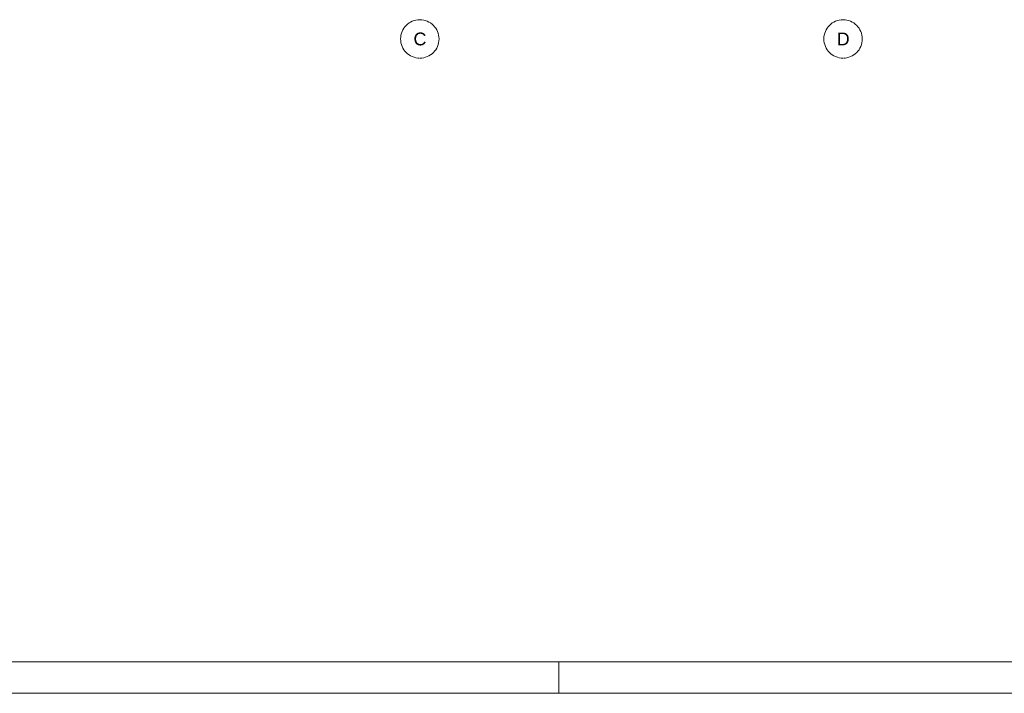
# Paper-space layout 'A-15 INWENTARYZACJA - PRZEKRÓJ' of a CAD drawing. Header units: millimetres. Extents: x 0 to 594, y 0 to 550.
# Tile 8 of 62: x 150 to 303, y 0 to 105. Entities that reach past the tile are written whole.
import ezdxf
from ezdxf.xclip import XClip

# ---------------------------------------------------------------- set-up
doc = ezdxf.new("R2010")
doc.units = ezdxf.units.MM
doc.header["$MEASUREMENT"] = 0
doc.header["$XCLIPFRAME"] = 0
doc.layers.add('A_Arkusz_Nr_pióra__1', color=7, linetype='Continuous', lineweight=20)
doc.layers.add('A_Arkusz_Nr_pióra__237', color=7, linetype='Continuous', lineweight=5, true_color=0x343434)
doc.layers.add('A_osie_Nr_pióra__76', color=7, linetype='Continuous', lineweight=5, true_color=0x2d2d2d)
doc.layers.add('A_podrys', color=7, linetype='Continuous')
doc.styles.add('STYL_AUTOMATYCZNY_1', font='arial.ttf')

# ---------------------------------------------------------------- blocks, each defined once
blk = doc.blocks.new('Rysunek_2_2', base_point=(-1563, -181.13))
at = {"layer": 'A_osie_Nr_pióra__76', "color": 250, "linetype": 'Continuous', "lineweight": 5, "true_color": 0x2d2d2d}
for centre in [(212.3, 102.07), (278.3, 102.07)]:
    blk.add_circle(centre, 3, dxfattribs=at)
at = {"layer": 'A_osie_Nr_pióra__76', "color": 250, "linetype": 'Continuous', "lineweight": 5, "true_color": 0x2d2d2d, "char_height": 2, "attachment_point": 1, "style": 'STYL_AUTOMATYCZNY_1'}
for s, insert in [('\\A1;{\\pql;\\pt0;\\fArial|b0|i0|c238|p0;\\W1.000000;C}', (211.31, 103.07)), ('\\A1;{\\pql;\\pt0;\\fArial|b0|i0|c238|p0;\\W1.000000;D}', (277.31, 103.07))]:
    blk.add_mtext(s, dxfattribs=dict(at, insert=insert))

psp = doc.layouts.new('A-15 INWENTARYZACJA - PRZEKRÓJ')

# ---------------------------------------------------------------- linework, layer by layer
at = {"layer": 'A_Arkusz_Nr_pióra__1', "color": 7, "linetype": 'Continuous', "lineweight": 20}
psp.add_line((589.1, 4.9), (29.9, 4.9), dxfattribs=at)
at = {"layer": 'A_Arkusz_Nr_pióra__1', "color": 7, "linetype": 'Continuous', "lineweight": 20, "flags": 128}
psp.add_lwpolyline([(0, 550), (594, 550), (594, 0), (0, 0)], close=True, dxfattribs=at)
at = {"layer": 'A_Arkusz_Nr_pióra__237', "color": 250, "linetype": 'Continuous', "lineweight": 5, "true_color": 0x343434}
psp.add_line((234, 0), (234, 4.9), dxfattribs=at)

# ---------------------------------------------------------------- block references
at = {"layer": 'A_podrys', "color": 37, "linetype": 'Continuous', "lineweight": 5, "true_color": 0x656532}
ref = psp.add_blockref('Rysunek_2_2', (-1563, -181.13), dxfattribs=at)
XClip(ref).set_block_clipping_path([(33.4137328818, 99.0731171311), (589.1, 545.1)])

doc.saveas('drawing.dxf')
